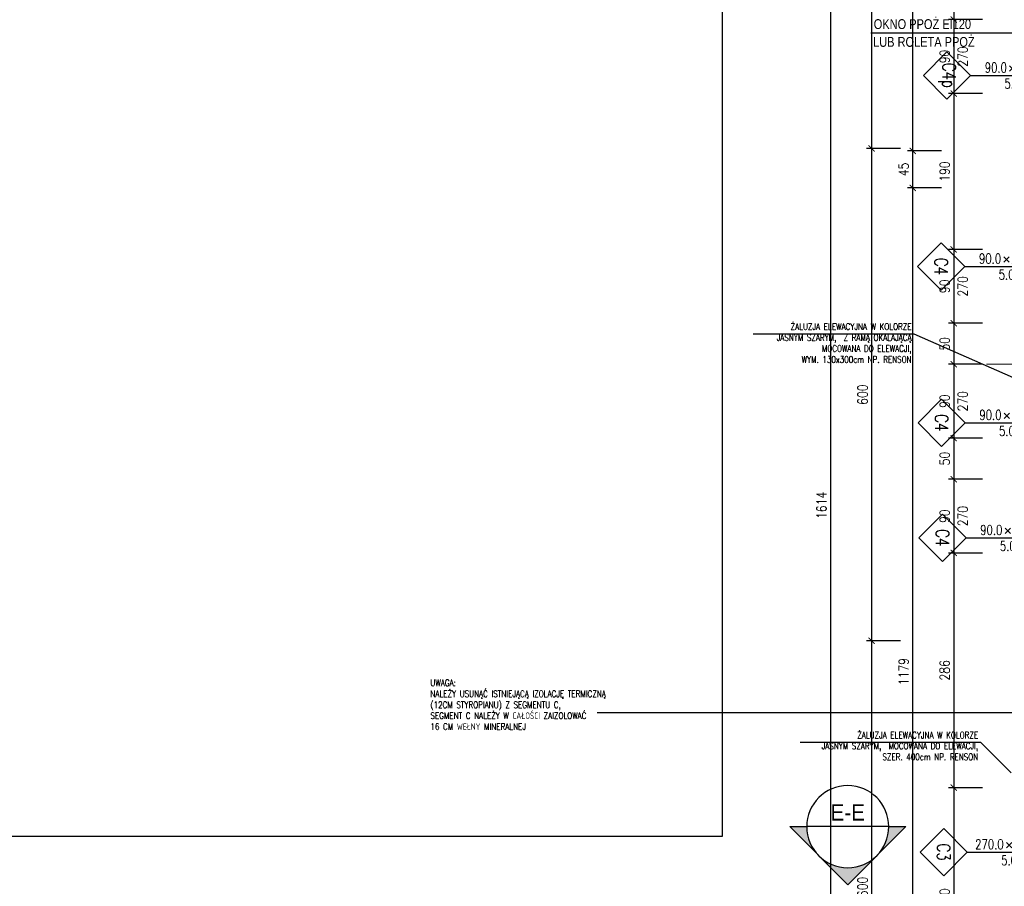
# Model space of a CAD drawing. Header units: millimetres. Extents: x 509 to 7952, y 243 to 5804.
# Tile 24 of 54: x 3156 to 4356, y 2718 to 3774. Entities that reach past the tile are written whole.
import ezdxf
from ezdxf.enums import TextEntityAlignment as Align

# ---------------------------------------------------------------- set-up
doc = ezdxf.new("R2010")
doc.units = ezdxf.units.MM
for name, color, linetype in [('WK-EtykOkna', 11, 'Continuous'), ('WK-Opis', 143, 'Continuous'), ('WK-OpisyDetali', 143, 'Continuous'), ('WK-PPoż', 1, 'Continuous'), ('WK-Wymiary', 8, 'Continuous')]:
    doc.layers.add(name, color=color, linetype=linetype)
doc.layers.add('WK-widok', color=8, linetype='Continuous', lineweight=0)
doc.styles.add('Arial', font='micross.ttf', dxfattribs={"width": 0.9})
doc.styles.add('Romans', font='Romans.shx')
doc.styles.add('RomanS-Narrow', font='romans.shx', dxfattribs={"width": 0.8})
doc.styles.get("Standard").update_dxf_attribs({"font": 'ARIAL.TTF'})
doc.dimstyles.new('AEC Dimension 1-50', dxfattribs={"dimtxt": 12, "dimasz": 0.075, "dimexe": 6.25, "dimexo": 0, "dimgap": 5, "dimtad": 1, "dimdec": 1, "dimrnd": 0.5, "dimzin": 9, "dimdsep": 46, "dimtxsty": 'RomanS-Narrow', "dimblk": 'ARCHTICK', "dimcen": 0.125, "dimdle": 3.125, "dimclrd": 8, "dimclre": 8, "dimclrt": 256, "dimadec": 1, "dimazin": 0, "dimtfac": 1, "dimtdec": 1, "dimtmove": 2, "dimatfit": 2, "dimfxl": 0, "dimtolj": 1, "dimtzin": 0, "dimarcsym": 0})

# ---------------------------------------------------------------- blocks, each defined once
blk = doc.blocks.new('Anno_Section_A2')
at = {"color": 0, "linetype": 'ByBlock', "lineweight": -2}
blk.add_line((2.5, 0), (-2.5, 0), dxfattribs=at)
blk.add_circle((0, 0), 2.5, dxfattribs=at)
at = {"color": 0, "linetype": 'ByBlock', "lineweight": -2, "style": 'Romans'}
blk.add_attdef('NUMBER', text='', height=1, dxfattribs=at).set_placement((0, 0.5), align=Align.CENTER)
blk.add_attdef('SHEET', text='', height=0.75, dxfattribs=at).set_placement((0, -0.5), align=Align.TOP_CENTER)
blk = doc.blocks.new('Anno_Arrow_A2')
at = {"linetype": 'ByBlock', "lineweight": -2}
h = blk.add_hatch(color=0, dxfattribs=at)
h.paths.add_polyline_path([(-1.768, 1.768), (-3.536, 0), (-2.5, 0, -0.198912)])
h.paths.add_polyline_path([(0, 3.536), (-1.768, 1.768, -0.414214), (1.768, 1.768)])
h.paths.add_polyline_path([(2.373, 1.162), (2.245, 1.1, -0.114349), (2.5, 0), (3.536, 0)])
h.paths.add_polyline_path([(1.768, 1.768, -0.082683), (2.245, 1.1), (2.373, 1.162)])
at = {"color": 0, "linetype": 'ByBlock', "lineweight": -2}
blk.add_lwpolyline([(-2.5, 0), (-3.536, 0), (0, 3.536), (3.536, 0), (2.5, 0)], dxfattribs=at)
blk = doc.blocks.new('*U8')
at = {"layer": 'WK-PPoż', "color": 1, "ltscale": 5}
blk.add_lwpolyline([(-166.3, 17.9), (14, 17.9)], dxfattribs=at)
at = {"layer": 'WK-PPoż', "color": 1, "ltscale": 5, "width": 0.8}
for s, p in [('OKNO PPOŻ EI120', (-162.6, 22.5)), ('LUB ROLETA PPOŻ', (-163.4, 0.8))]:
    blk.add_text(s, height=12, dxfattribs=at).set_placement(p)
blk = doc.blocks.new('WK_WindowTag01_50_L')
for p, q in [((0, -2.543), (0, 0)), ((-0.296, -1.19), (-0.133, -1.353)), ((-0.133, -1.19), (-0.296, -1.353))]:
    blk.add_line(p, q)
blk.add_lwpolyline([(0, -2.543), (0.719, -3.262), (0, -3.981), (-0.719, -3.262)], close=True)
at = {"color": 0, "linetype": 'ByBlock', "lineweight": -2, "style": 'RomanS-Narrow', "width": 0.75}
blk.add_attdef('OKNA_OBIEKTY:WYSOKOŚĆ', text='', height=0.3, rotation=90, dxfattribs=at).set_placement((0, -1.131), align=Align.BOTTOM_LEFT)
blk.add_attdef('OKNA_OBIEKTY:PARAPET', text='', height=0.3, rotation=90, dxfattribs=at).set_placement((0.099, -1.271), align=Align.TOP_CENTER)
blk.add_attdef('OKNA_OBIEKTY:SZEROKOŚĆ', text='', height=0.3, rotation=90, dxfattribs=at).set_placement((0, -1.437), align=Align.BOTTOM_RIGHT)
at = {"color": 0, "linetype": 'ByBlock', "lineweight": -2, "style": 'RomanS-Narrow', "width": 0.75, "flags": 8}
blk.add_attdef('OKNA_OBIEKTY:SYMBOL', text='', height=0.4, dxfattribs=at).set_placement((0, -3.262), align=Align.MIDDLE)
blk = doc.blocks.new('_ArchTick')
at = {"color": 0, "linetype": 'ByBlock', "const_width": 15}
blk.add_lwpolyline([(-50, -50), (50, 50)], dxfattribs=at)
blk = doc.blocks.new('*D734')
at = {"layer": 'Defpoints', "color": 0}
for p in [(4328.9, 3863.9), (4293.9, 3773.9), (4328.9, 3773.9)]:
    blk.add_point(p, dxfattribs=at)
at = {"layer": 'WK-Wymiary', "color": 8, "linetype": 'Continuous', "lineweight": -2, "ltscale": 1.3}
for p, q in [((4328.9, 3863.9), (4287.7, 3863.9)), ((4293.9, 3867), (4293.9, 3770.7)), ((4328.9, 3773.9), (4287.7, 3773.9))]:
    blk.add_line(p, q, dxfattribs=at)
at = {"layer": 'WK-Wymiary', "color": 8, "linetype": 'ByBlock', "lineweight": -2, "xscale": 0.075, "yscale": 0.075, "zscale": 0.075}
for p, rotation in [((4293.9, 3863.9), 90), ((4293.9, 3773.9), 270)]:
    blk.add_blockref('_ArchTick', p, dxfattribs=dict(at, rotation=rotation))
at = {"layer": 'WK-Wymiary', "lineweight": -3, "insert": (4282.9, 3818.9), "char_height": 12, "attachment_point": 5, "rotation": 90, "style": 'RomanS-Narrow'}
blk.add_mtext('\\A1;\\A1;90', dxfattribs=at)
blk = doc.blocks.new('*D735')
at = {"layer": 'Defpoints', "color": 0}
for p in [(4328.9, 3773.9), (4293.9, 3683.9), (4328.9, 3683.9)]:
    blk.add_point(p, dxfattribs=at)
at = {"layer": 'WK-Wymiary', "color": 8, "linetype": 'Continuous', "lineweight": -2, "ltscale": 1.3}
for p, q in [((4328.9, 3773.9), (4287.7, 3773.9)), ((4293.9, 3777), (4293.9, 3680.7)), ((4328.9, 3683.9), (4287.7, 3683.9))]:
    blk.add_line(p, q, dxfattribs=at)
at = {"layer": 'WK-Wymiary', "color": 8, "linetype": 'ByBlock', "lineweight": -2, "xscale": 0.075, "yscale": 0.075, "zscale": 0.075}
for p, rotation in [((4293.9, 3773.9), 90), ((4293.9, 3683.9), 270)]:
    blk.add_blockref('_ArchTick', p, dxfattribs=dict(at, rotation=rotation))
at = {"layer": 'WK-Wymiary', "lineweight": -3, "insert": (4282.9, 3728.9), "char_height": 12, "attachment_point": 5, "rotation": 90, "style": 'RomanS-Narrow'}
blk.add_mtext('\\A1;\\A1;90', dxfattribs=at)
blk = doc.blocks.new('*D736')
at = {"layer": 'Defpoints', "color": 0}
for p in [(4328.9, 3683.9), (4293.9, 3493.9), (4328.9, 3493.9)]:
    blk.add_point(p, dxfattribs=at)
at = {"layer": 'WK-Wymiary', "color": 8, "linetype": 'Continuous', "lineweight": -2, "ltscale": 1.3}
for p, q in [((4328.9, 3683.9), (4287.7, 3683.9)), ((4293.9, 3687), (4293.9, 3490.7)), ((4328.9, 3493.9), (4287.7, 3493.9))]:
    blk.add_line(p, q, dxfattribs=at)
at = {"layer": 'WK-Wymiary', "color": 8, "linetype": 'ByBlock', "lineweight": -2, "xscale": 0.075, "yscale": 0.075, "zscale": 0.075}
for p, rotation in [((4293.9, 3683.9), 90), ((4293.9, 3493.9), 270)]:
    blk.add_blockref('_ArchTick', p, dxfattribs=dict(at, rotation=rotation))
at = {"layer": 'WK-Wymiary', "lineweight": -3, "insert": (4282.9, 3588.9), "char_height": 12, "attachment_point": 5, "rotation": 90, "style": 'RomanS-Narrow'}
blk.add_mtext('\\A1;\\A1;190', dxfattribs=at)
blk = doc.blocks.new('*D737')
at = {"layer": 'Defpoints', "color": 0}
for p in [(4328.9, 3493.9), (4293.9, 3403.9), (4328.9, 3403.9)]:
    blk.add_point(p, dxfattribs=at)
at = {"layer": 'WK-Wymiary', "color": 8, "linetype": 'Continuous', "lineweight": -2, "ltscale": 1.3}
for p, q in [((4328.9, 3493.9), (4287.7, 3493.9)), ((4293.9, 3497), (4293.9, 3400.7)), ((4328.9, 3403.9), (4287.7, 3403.9))]:
    blk.add_line(p, q, dxfattribs=at)
at = {"layer": 'WK-Wymiary', "color": 8, "linetype": 'ByBlock', "lineweight": -2, "xscale": 0.075, "yscale": 0.075, "zscale": 0.075}
for p, rotation in [((4293.9, 3493.9), 90), ((4293.9, 3403.9), 270)]:
    blk.add_blockref('_ArchTick', p, dxfattribs=dict(at, rotation=rotation))
at = {"layer": 'WK-Wymiary', "lineweight": -3, "insert": (4282.9, 3448.9), "char_height": 12, "attachment_point": 5, "rotation": 90, "style": 'RomanS-Narrow'}
blk.add_mtext('\\A1;\\A1;90', dxfattribs=at)
blk = doc.blocks.new('*D738')
at = {"layer": 'Defpoints', "color": 0}
for p in [(4328.9, 3403.9), (4293.9, 3353.9), (4328.9, 3353.9)]:
    blk.add_point(p, dxfattribs=at)
at = {"layer": 'WK-Wymiary', "color": 8, "linetype": 'Continuous', "lineweight": -2, "ltscale": 1.3}
for p, q in [((4293.9, 3407), (4293.9, 3350.7)), ((4328.9, 3403.9), (4287.7, 3403.9)), ((4328.9, 3353.9), (4287.7, 3353.9))]:
    blk.add_line(p, q, dxfattribs=at)
at = {"layer": 'WK-Wymiary', "color": 8, "linetype": 'ByBlock', "lineweight": -2, "xscale": 0.075, "yscale": 0.075, "zscale": 0.075}
for p, rotation in [((4293.9, 3403.9), 90), ((4293.9, 3353.9), 270)]:
    blk.add_blockref('_ArchTick', p, dxfattribs=dict(at, rotation=rotation))
at = {"layer": 'WK-Wymiary', "lineweight": -3, "insert": (4282.9, 3378.9), "char_height": 12, "attachment_point": 5, "rotation": 90, "style": 'RomanS-Narrow'}
blk.add_mtext('\\A1;\\A1;50', dxfattribs=at)
blk = doc.blocks.new('*D739')
at = {"layer": 'Defpoints', "color": 0}
for p in [(4328.9, 3353.9), (4293.9, 3263.9), (4328.9, 3263.9)]:
    blk.add_point(p, dxfattribs=at)
at = {"layer": 'WK-Wymiary', "color": 8, "linetype": 'Continuous', "lineweight": -2, "ltscale": 1.3}
for p, q in [((4328.9, 3353.9), (4287.7, 3353.9)), ((4293.9, 3357), (4293.9, 3260.7)), ((4328.9, 3263.9), (4287.7, 3263.9))]:
    blk.add_line(p, q, dxfattribs=at)
at = {"layer": 'WK-Wymiary', "color": 8, "linetype": 'ByBlock', "lineweight": -2, "xscale": 0.075, "yscale": 0.075, "zscale": 0.075}
for p, rotation in [((4293.9, 3353.9), 90), ((4293.9, 3263.9), 270)]:
    blk.add_blockref('_ArchTick', p, dxfattribs=dict(at, rotation=rotation))
at = {"layer": 'WK-Wymiary', "lineweight": -3, "insert": (4282.9, 3308.9), "char_height": 12, "attachment_point": 5, "rotation": 90, "style": 'RomanS-Narrow'}
blk.add_mtext('\\A1;\\A1;90', dxfattribs=at)
blk = doc.blocks.new('*D740')
at = {"layer": 'Defpoints', "color": 0}
for p in [(4328.9, 3263.9), (4293.9, 3213.9), (4328.9, 3213.9)]:
    blk.add_point(p, dxfattribs=at)
at = {"layer": 'WK-Wymiary', "color": 8, "linetype": 'Continuous', "lineweight": -2, "ltscale": 1.3}
for p, q in [((4328.9, 3263.9), (4287.7, 3263.9)), ((4293.9, 3267), (4293.9, 3210.7)), ((4328.9, 3213.9), (4287.7, 3213.9))]:
    blk.add_line(p, q, dxfattribs=at)
at = {"layer": 'WK-Wymiary', "color": 8, "linetype": 'ByBlock', "lineweight": -2, "xscale": 0.075, "yscale": 0.075, "zscale": 0.075}
for p, rotation in [((4293.9, 3263.9), 90), ((4293.9, 3213.9), 270)]:
    blk.add_blockref('_ArchTick', p, dxfattribs=dict(at, rotation=rotation))
at = {"layer": 'WK-Wymiary', "lineweight": -3, "insert": (4282.9, 3238.9), "char_height": 12, "attachment_point": 5, "rotation": 90, "style": 'RomanS-Narrow'}
blk.add_mtext('\\A1;\\A1;50', dxfattribs=at)
blk = doc.blocks.new('*D741')
at = {"layer": 'Defpoints', "color": 0}
for p in [(4328.9, 3213.9), (4293.9, 3123.9), (4328.9, 3123.9)]:
    blk.add_point(p, dxfattribs=at)
at = {"layer": 'WK-Wymiary', "color": 8, "linetype": 'Continuous', "lineweight": -2, "ltscale": 1.3}
for p, q in [((4293.9, 3217), (4293.9, 3120.7)), ((4328.9, 3213.9), (4287.7, 3213.9)), ((4328.9, 3123.9), (4287.7, 3123.9))]:
    blk.add_line(p, q, dxfattribs=at)
at = {"layer": 'WK-Wymiary', "color": 8, "linetype": 'ByBlock', "lineweight": -2, "xscale": 0.075, "yscale": 0.075, "zscale": 0.075}
for p, rotation in [((4293.9, 3213.9), 90), ((4293.9, 3123.9), 270)]:
    blk.add_blockref('_ArchTick', p, dxfattribs=dict(at, rotation=rotation))
at = {"layer": 'WK-Wymiary', "lineweight": -3, "insert": (4282.9, 3168.9), "char_height": 12, "attachment_point": 5, "rotation": 90, "style": 'RomanS-Narrow'}
blk.add_mtext('\\A1;\\A1;90', dxfattribs=at)
blk = doc.blocks.new('*D742')
at = {"layer": 'Defpoints', "color": 0}
for p in [(4328.9, 3123.9), (4293.9, 2837.9), (4328.9, 2837.9)]:
    blk.add_point(p, dxfattribs=at)
at = {"layer": 'WK-Wymiary', "color": 8, "linetype": 'Continuous', "lineweight": -2, "ltscale": 1.3}
for p, q in [((4328.9, 3123.9), (4287.7, 3123.9)), ((4293.9, 3127), (4293.9, 2834.7)), ((4328.9, 2837.9), (4287.7, 2837.9))]:
    blk.add_line(p, q, dxfattribs=at)
at = {"layer": 'WK-Wymiary', "color": 8, "linetype": 'ByBlock', "lineweight": -2, "xscale": 0.075, "yscale": 0.075, "zscale": 0.075}
for p, rotation in [((4293.9, 3123.9), 90), ((4293.9, 2837.9), 270)]:
    blk.add_blockref('_ArchTick', p, dxfattribs=dict(at, rotation=rotation))
at = {"layer": 'WK-Wymiary', "lineweight": -3, "insert": (4282.9, 2980.9), "char_height": 12, "attachment_point": 5, "rotation": 90, "style": 'RomanS-Narrow'}
blk.add_mtext('\\A1;\\A1;286', dxfattribs=at)
blk = doc.blocks.new('*D743')
at = {"layer": 'Defpoints', "color": 0}
for p in [(4328.9, 2837.9), (4293.9, 2567.9), (4328.9, 2567.9)]:
    blk.add_point(p, dxfattribs=at)
at = {"layer": 'WK-Wymiary', "color": 8, "linetype": 'Continuous', "lineweight": -2, "ltscale": 1.3}
for p, q in [((4328.9, 2837.9), (4287.7, 2837.9)), ((4293.9, 2841), (4293.9, 2564.7)), ((4328.9, 2567.9), (4287.7, 2567.9))]:
    blk.add_line(p, q, dxfattribs=at)
at = {"layer": 'WK-Wymiary', "color": 8, "linetype": 'ByBlock', "lineweight": -2, "xscale": 0.075, "yscale": 0.075, "zscale": 0.075}
for p, rotation in [((4293.9, 2837.9), 90), ((4293.9, 2567.9), 270)]:
    blk.add_blockref('_ArchTick', p, dxfattribs=dict(at, rotation=rotation))
at = {"layer": 'WK-Wymiary', "lineweight": -3, "insert": (4282.9, 2702.9), "char_height": 12, "attachment_point": 5, "rotation": 90, "style": 'RomanS-Narrow'}
blk.add_mtext('\\A1;\\A1;270', dxfattribs=at)
blk = doc.blocks.new('*D747')
at = {"layer": 'Defpoints', "color": 0}
for p in [(4278.9, 3988.9), (4243.9, 3613.9), (4278.9, 3613.9)]:
    blk.add_point(p, dxfattribs=at)
at = {"layer": 'WK-Wymiary', "color": 8, "linetype": 'Continuous', "lineweight": -2, "ltscale": 1.3}
for p, q in [((4278.9, 3988.9), (4237.7, 3988.9)), ((4243.9, 3992), (4243.9, 3610.7)), ((4278.9, 3613.9), (4237.7, 3613.9))]:
    blk.add_line(p, q, dxfattribs=at)
at = {"layer": 'WK-Wymiary', "color": 8, "linetype": 'ByBlock', "lineweight": -2, "xscale": 0.075, "yscale": 0.075, "zscale": 0.075}
for p, rotation in [((4243.9, 3988.9), 90), ((4243.9, 3613.9), 270)]:
    blk.add_blockref('_ArchTick', p, dxfattribs=dict(at, rotation=rotation))
at = {"layer": 'WK-Wymiary', "lineweight": -3, "insert": (4232.9, 3801.4), "char_height": 12, "attachment_point": 5, "rotation": 90, "style": 'RomanS-Narrow'}
blk.add_mtext('\\A1;\\A1;375', dxfattribs=at)
blk = doc.blocks.new('*D748')
at = {"layer": 'Defpoints', "color": 0}
for p in [(4278.9, 3613.9), (4243.9, 3568.9), (4278.9, 3568.9)]:
    blk.add_point(p, dxfattribs=at)
at = {"layer": 'WK-Wymiary', "color": 8, "linetype": 'Continuous', "lineweight": -2, "ltscale": 1.3}
for p, q in [((4278.9, 3613.9), (4237.7, 3613.9)), ((4243.9, 3617), (4243.9, 3565.7)), ((4278.9, 3568.9), (4237.7, 3568.9))]:
    blk.add_line(p, q, dxfattribs=at)
at = {"layer": 'WK-Wymiary', "color": 8, "linetype": 'ByBlock', "lineweight": -2, "xscale": 0.075, "yscale": 0.075, "zscale": 0.075}
for p, rotation in [((4243.9, 3613.9), 90), ((4243.9, 3568.9), 270)]:
    blk.add_blockref('_ArchTick', p, dxfattribs=dict(at, rotation=rotation))
at = {"layer": 'WK-Wymiary', "lineweight": -3, "insert": (4232.9, 3591.4), "char_height": 12, "attachment_point": 5, "rotation": 90, "style": 'RomanS-Narrow'}
blk.add_mtext('\\A1;\\A1;45', dxfattribs=at)
blk = doc.blocks.new('*D749')
at = {"layer": 'Defpoints', "color": 0}
for p in [(4278.9, 3568.9), (4243.9, 2389.9), (4278.9, 2389.9)]:
    blk.add_point(p, dxfattribs=at)
at = {"layer": 'WK-Wymiary', "color": 8, "linetype": 'Continuous', "lineweight": -2, "ltscale": 1.3}
for p, q in [((4278.9, 3568.9), (4237.7, 3568.9)), ((4243.9, 3572), (4243.9, 2386.7)), ((4278.9, 2389.9), (4237.7, 2389.9))]:
    blk.add_line(p, q, dxfattribs=at)
at = {"layer": 'WK-Wymiary', "color": 8, "linetype": 'ByBlock', "lineweight": -2, "xscale": 0.075, "yscale": 0.075, "zscale": 0.075}
for p, rotation in [((4243.9, 3568.9), 90), ((4243.9, 2389.9), 270)]:
    blk.add_blockref('_ArchTick', p, dxfattribs=dict(at, rotation=rotation))
at = {"layer": 'WK-Wymiary', "lineweight": -3, "insert": (4232.9, 2979.4), "char_height": 12, "attachment_point": 5, "rotation": 90, "style": 'RomanS-Narrow'}
blk.add_mtext('\\A1;\\A1;1179', dxfattribs=at)
blk = doc.blocks.new('*D753')
at = {"layer": 'Defpoints', "color": 0}
for p in [(4228.9, 4036.9), (4193.9, 3616.9), (4228.9, 3616.9)]:
    blk.add_point(p, dxfattribs=at)
at = {"layer": 'WK-Wymiary', "color": 8, "linetype": 'Continuous', "lineweight": -2, "ltscale": 1.3}
for p, q in [((4228.9, 4036.9), (4187.7, 4036.9)), ((4193.9, 4040), (4193.9, 3613.7)), ((4228.9, 3616.9), (4187.7, 3616.9))]:
    blk.add_line(p, q, dxfattribs=at)
at = {"layer": 'WK-Wymiary', "color": 8, "linetype": 'ByBlock', "lineweight": -2, "xscale": 0.075, "yscale": 0.075, "zscale": 0.075}
for p, rotation in [((4193.9, 4036.9), 90), ((4193.9, 3616.9), 270)]:
    blk.add_blockref('_ArchTick', p, dxfattribs=dict(at, rotation=rotation))
at = {"layer": 'WK-Wymiary', "lineweight": -3, "insert": (4182.9, 3826.9), "char_height": 12, "attachment_point": 5, "rotation": 90, "style": 'RomanS-Narrow'}
blk.add_mtext('\\A1;\\A1;420', dxfattribs=at)
blk = doc.blocks.new('*D754')
at = {"layer": 'Defpoints', "color": 0}
for p in [(4228.9, 3616.9), (4193.9, 3016.9), (4228.9, 3016.9)]:
    blk.add_point(p, dxfattribs=at)
at = {"layer": 'WK-Wymiary', "color": 8, "linetype": 'Continuous', "lineweight": -2, "ltscale": 1.3}
for p, q in [((4228.9, 3616.9), (4187.7, 3616.9)), ((4193.9, 3620), (4193.9, 3013.7)), ((4228.9, 3016.9), (4187.7, 3016.9))]:
    blk.add_line(p, q, dxfattribs=at)
at = {"layer": 'WK-Wymiary', "color": 8, "linetype": 'ByBlock', "lineweight": -2, "xscale": 0.075, "yscale": 0.075, "zscale": 0.075}
for p, rotation in [((4193.9, 3616.9), 90), ((4193.9, 3016.9), 270)]:
    blk.add_blockref('_ArchTick', p, dxfattribs=dict(at, rotation=rotation))
at = {"layer": 'WK-Wymiary', "lineweight": -3, "insert": (4182.9, 3316.9), "char_height": 12, "attachment_point": 5, "rotation": 90, "style": 'RomanS-Narrow'}
blk.add_mtext('\\A1;\\A1;600', dxfattribs=at)
blk = doc.blocks.new('*D755')
at = {"layer": 'Defpoints', "color": 0}
for p in [(4228.9, 3016.9), (4193.9, 2416.9), (4228.9, 2416.9)]:
    blk.add_point(p, dxfattribs=at)
at = {"layer": 'WK-Wymiary', "color": 8, "linetype": 'Continuous', "lineweight": -2, "ltscale": 1.3}
for p, q in [((4228.9, 3016.9), (4187.7, 3016.9)), ((4193.9, 3020), (4193.9, 2413.7)), ((4228.9, 2416.9), (4187.7, 2416.9))]:
    blk.add_line(p, q, dxfattribs=at)
at = {"layer": 'WK-Wymiary', "color": 8, "linetype": 'ByBlock', "lineweight": -2, "xscale": 0.075, "yscale": 0.075, "zscale": 0.075}
for p, rotation in [((4193.9, 3016.9), 90), ((4193.9, 2416.9), 270)]:
    blk.add_blockref('_ArchTick', p, dxfattribs=dict(at, rotation=rotation))
at = {"layer": 'WK-Wymiary', "lineweight": -3, "insert": (4182.9, 2716.9), "char_height": 12, "attachment_point": 5, "rotation": 90, "style": 'RomanS-Narrow'}
blk.add_mtext('\\A1;\\A1;600', dxfattribs=at)
blk = doc.blocks.new('*D762')
at = {"layer": 'Defpoints', "color": 0}
for p in [(4178.9, 3988.9), (4143.9, 2375), (4178.9, 2375)]:
    blk.add_point(p, dxfattribs=at)
at = {"layer": 'WK-Wymiary', "color": 8, "linetype": 'Continuous', "lineweight": -2, "ltscale": 1.3}
for p, q in [((4178.9, 3988.9), (4137.7, 3988.9)), ((4143.9, 3992), (4143.9, 2371.9)), ((4178.9, 2375), (4137.7, 2375))]:
    blk.add_line(p, q, dxfattribs=at)
at = {"layer": 'WK-Wymiary', "color": 8, "linetype": 'ByBlock', "lineweight": -2, "xscale": 0.075, "yscale": 0.075, "zscale": 0.075}
for p, rotation in [((4143.9, 3988.9), 90), ((4143.9, 2375), 270)]:
    blk.add_blockref('_ArchTick', p, dxfattribs=dict(at, rotation=rotation))
at = {"layer": 'WK-Wymiary', "lineweight": -3, "insert": (4132.9, 3182), "char_height": 12, "attachment_point": 5, "rotation": 90, "style": 'RomanS-Narrow'}
blk.add_mtext('\\A1;\\A1;1614', dxfattribs=at)

msp = doc.modelspace()

# ---------------------------------------------------------------- linework, layer by layer
msp.add_lwpolyline([(5649.17, 4008.87), (5873.58, 3971.84), (5816.57, 330.7), (1541.54, 330.7), (1541.54, 2778.64), (4012.25, 2778.64), (4012.25, 3854.59), (4389.17, 3988.87), (5649.17, 4008.87)])
at = {"layer": 'WK-Opis'}
for points in [[(4049.46, 3391.13), (4245.42, 3391.13), (4366.5, 3337.76)], [(3859.6, 2929.49), (4379.55, 2929.49)], [(4106.9, 2893.37), (4326.51, 2893.37), (4363.79, 2856.11)]]:
    msp.add_lwpolyline(points, dxfattribs=at)
at = {"layer": 'WK-widok', "ltscale": 1.3}
msp.add_lwpolyline([(4375.17, 3353.87), (4334.03, 3353.87)], dxfattribs=at)

# ---------------------------------------------------------------- block references
at = {"layer": 'WK-EtykOkna', "color": 11, "linetype": 'Continuous', "lineweight": -3, "ltscale": 1.3}
ref = msp.add_blockref('WK_WindowTag01_50_L', (4416.17, 3705.91), dxfattribs=dict(at, xscale=40, yscale=40, zscale=400, rotation=269.9999999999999))
ref.add_attrib('OKNA_OBIEKTY:SYMBOL', 'C4p', dxfattribs={"layer": '0', "color": 0, "linetype": 'ByBlock', "lineweight": -2, "height": 16, "rotation": 270, "style": 'RomanS-Narrow', "width": 0.75}).set_placement((4285.68, 3705.91), align=Align.MIDDLE)
ref.add_attrib('OKNA_OBIEKTY:SZEROKOŚĆ', '90.0', dxfattribs={"layer": '0', "color": 0, "linetype": 'ByBlock', "lineweight": -2, "height": 12, "style": 'RomanS-Narrow', "width": 0.75}).set_placement((4358.7, 3705.91), align=Align.BOTTOM_RIGHT)
ref.add_attrib('OKNA_OBIEKTY:WYSOKOŚĆ', '270', dxfattribs={"layer": '0', "color": 0, "linetype": 'ByBlock', "lineweight": -2, "height": 12, "style": 'RomanS-Narrow', "width": 0.75}).set_placement((4370.93, 3705.91), align=Align.BOTTOM_LEFT)
ref.add_attrib('OKNA_OBIEKTY:PARAPET', '5.0', dxfattribs={"layer": '0', "color": 0, "linetype": 'ByBlock', "lineweight": -2, "height": 12, "style": 'RomanS-Narrow', "width": 0.75}).set_placement((4365.31, 3701.94), align=Align.TOP_CENTER)
ref = msp.add_blockref('WK_WindowTag01_50_L', (4409.18, 3473.16, -90), dxfattribs=dict(at, xscale=40, yscale=40, zscale=40, rotation=270))
ref.add_attrib('OKNA_OBIEKTY:SYMBOL', 'C4', dxfattribs={"layer": '0', "color": 0, "linetype": 'ByBlock', "lineweight": -2, "height": 16, "rotation": 270, "style": 'RomanS-Narrow', "width": 0.75}).set_placement((4278.69, 3473.16, -90), align=Align.MIDDLE)
ref.add_attrib('OKNA_OBIEKTY:SZEROKOŚĆ', '90.0', dxfattribs={"layer": '0', "color": 0, "linetype": 'ByBlock', "lineweight": -2, "height": 12, "style": 'RomanS-Narrow', "width": 0.75}).set_placement((4351.71, 3473.16, -90), align=Align.BOTTOM_RIGHT)
ref.add_attrib('OKNA_OBIEKTY:WYSOKOŚĆ', '270', dxfattribs={"layer": '0', "color": 0, "linetype": 'ByBlock', "lineweight": -2, "height": 12, "style": 'RomanS-Narrow', "width": 0.75}).set_placement((4363.94, 3473.16, -90), align=Align.BOTTOM_LEFT)
ref.add_attrib('OKNA_OBIEKTY:PARAPET', '5.0', dxfattribs={"layer": '0', "color": 0, "linetype": 'ByBlock', "lineweight": -2, "height": 12, "style": 'RomanS-Narrow', "width": 0.75}).set_placement((4358.32, 3469.19, -90), align=Align.TOP_CENTER)
ref = msp.add_blockref('WK_WindowTag01_50_L', (4409.65, 3282.58, -90), dxfattribs=dict(at, xscale=40, yscale=40, zscale=40, rotation=270))
ref.add_attrib('OKNA_OBIEKTY:SYMBOL', 'C4', dxfattribs={"layer": '0', "color": 0, "linetype": 'ByBlock', "lineweight": -2, "height": 16, "rotation": 270, "style": 'RomanS-Narrow', "width": 0.75}).set_placement((4279.16, 3282.58, -90), align=Align.MIDDLE)
ref.add_attrib('OKNA_OBIEKTY:SZEROKOŚĆ', '90.0', dxfattribs={"layer": '0', "color": 0, "linetype": 'ByBlock', "lineweight": -2, "height": 12, "style": 'RomanS-Narrow', "width": 0.75}).set_placement((4352.18, 3282.58, -90), align=Align.BOTTOM_RIGHT)
ref.add_attrib('OKNA_OBIEKTY:WYSOKOŚĆ', '270', dxfattribs={"layer": '0', "color": 0, "linetype": 'ByBlock', "lineweight": -2, "height": 12, "style": 'RomanS-Narrow', "width": 0.75}).set_placement((4364.41, 3282.58, -90), align=Align.BOTTOM_LEFT)
ref.add_attrib('OKNA_OBIEKTY:PARAPET', '5.0', dxfattribs={"layer": '0', "color": 0, "linetype": 'ByBlock', "lineweight": -2, "height": 12, "style": 'RomanS-Narrow', "width": 0.75}).set_placement((4358.79, 3278.61, -90), align=Align.TOP_CENTER)
ref = msp.add_blockref('WK_WindowTag01_50_L', (4410.67, 3142.42, -90), dxfattribs=dict(at, xscale=40, yscale=40, zscale=40, rotation=270))
ref.add_attrib('OKNA_OBIEKTY:SYMBOL', 'C4', dxfattribs={"layer": '0', "color": 0, "linetype": 'ByBlock', "lineweight": -2, "height": 16, "rotation": 270, "style": 'RomanS-Narrow', "width": 0.75}).set_placement((4280.18, 3142.42, -90), align=Align.MIDDLE)
ref.add_attrib('OKNA_OBIEKTY:SZEROKOŚĆ', '90.0', dxfattribs={"layer": '0', "color": 0, "linetype": 'ByBlock', "lineweight": -2, "height": 12, "style": 'RomanS-Narrow', "width": 0.75}).set_placement((4353.2, 3142.42, -90), align=Align.BOTTOM_RIGHT)
ref.add_attrib('OKNA_OBIEKTY:WYSOKOŚĆ', '270', dxfattribs={"layer": '0', "color": 0, "linetype": 'ByBlock', "lineweight": -2, "height": 12, "style": 'RomanS-Narrow', "width": 0.75}).set_placement((4365.43, 3142.42, -90), align=Align.BOTTOM_LEFT)
ref.add_attrib('OKNA_OBIEKTY:PARAPET', '5.0', dxfattribs={"layer": '0', "color": 0, "linetype": 'ByBlock', "lineweight": -2, "height": 12, "style": 'RomanS-Narrow', "width": 0.75}).set_placement((4359.81, 3138.45, -90), align=Align.TOP_CENTER)
ref = msp.add_blockref('WK_WindowTag01_50_L', (4412.2, 2759.33, -90), dxfattribs=dict(at, xscale=40, yscale=40, zscale=40, rotation=270))
ref.add_attrib('OKNA_OBIEKTY:SYMBOL', 'C3', dxfattribs={"layer": '0', "color": 0, "linetype": 'ByBlock', "lineweight": -2, "height": 16, "rotation": 270, "style": 'RomanS-Narrow', "width": 0.75}).set_placement((4281.72, 2759.33, -90), align=Align.MIDDLE)
ref.add_attrib('OKNA_OBIEKTY:SZEROKOŚĆ', '270.0', dxfattribs={"layer": '0', "color": 0, "linetype": 'ByBlock', "lineweight": -2, "height": 12, "style": 'RomanS-Narrow', "width": 0.75}).set_placement((4354.73, 2759.33, -90), align=Align.BOTTOM_RIGHT)
ref.add_attrib('OKNA_OBIEKTY:WYSOKOŚĆ', '270', dxfattribs={"layer": '0', "color": 0, "linetype": 'ByBlock', "lineweight": -2, "height": 12, "style": 'RomanS-Narrow', "width": 0.75}).set_placement((4366.96, 2759.33, -90), align=Align.BOTTOM_LEFT)
ref.add_attrib('OKNA_OBIEKTY:PARAPET', '5.0', dxfattribs={"layer": '0', "color": 0, "linetype": 'ByBlock', "lineweight": -2, "height": 12, "style": 'RomanS-Narrow', "width": 0.75}).set_placement((4361.34, 2755.36, -90), align=Align.TOP_CENTER)
at = {"layer": 'WK-OpisyDetali'}
ref = msp.add_blockref('Anno_Section_A2', (4164.81, 2790.38), dxfattribs=dict(at, xscale=-20, yscale=20, zscale=20, rotation=180))
ref.add_attrib('NUMBER', 'E-E', dxfattribs={"layer": '0', "color": 0, "linetype": 'ByBlock', "lineweight": -2, "height": 20, "style": 'Arial', "width": 0.9}).set_placement((4164.81, 2797.72), align=Align.CENTER)
at = {"layer": 'WK-OpisyDetali', "xscale": 20, "yscale": 20, "zscale": 20, "rotation": 180}
msp.add_blockref('Anno_Arrow_A2', (4164.81, 2790.38), dxfattribs=at)
at = {"layer": 'WK-widok', "ltscale": 1.3}
msp.add_blockref('*U8', (4359.12, 3739.98), dxfattribs=at)

# ---------------------------------------------------------------- texts
at = {"layer": 'WK-Opis', "char_height": 8, "attachment_point": 3, "style": 'RomanS-Narrow'}
for s, insert in [('ŻALUZJA ELEWACYJNA W KOLORZE\\PJASNYM SZARYM,  Z RAMĄ OKALAJĄCĄ\\PMOCOWANA DO ELEWACJI,\\PWYM. 130x300cm NP. RENSON   ', (4242.57, 3403.78)), ('\\pxql;UWAGA:\\PNALEŻY USUNĄĆ ISTNIEJĄCĄ IZOLACJĘ TERMICZNĄ \\P(12CM STYROPIANU) Z SEGMENTU C,\\PSEGMENT C NALEŻY W CAŁOŚCI ZAIZOLOWAĆ \\P16 CM WEŁNY MINERALNEJ  ', (3874.55, 2969.65)), ('ŻALUZJA ELEWACYJNA W KOLORZE\\PJASNYM SZARYM,  MOCOWANA DO ELEWACJI,\\PSZER. 400cm NP. RENSON   ', (4323.67, 2906.02))]:
    msp.add_mtext(s, dxfattribs=dict(at, insert=insert))
at = {"layer": 'WK-Wymiary', "color": 8, "linetype": 'Continuous', "lineweight": -3, "char_height": 12, "attachment_point": 2, "rotation": 90, "style": 'RomanS-Narrow'}
for insert in [(4298.9, 3728.87), (4298.9, 3448.87), (4298.9, 3308.87), (4298.9, 3168.87)]:
    msp.add_mtext('\\A1;270', dxfattribs=dict(at, insert=insert))

# ---------------------------------------------------------------- dimensions: what is measured, and where the dimension line sits
at = {"layer": 'WK-Wymiary', "color": 8, "linetype": 'Continuous', "lineweight": -3, "ltscale": 1.3}
for base, p1, p2, text, picture, middle in [((4193.9, 3616.87), (4228.9, 4036.87), (4228.9, 3616.87), '\\A1;420', '*D753', (4182.9, 3826.87)), ((4143.9, 2375.03), (4178.9, 3988.87), (4178.9, 2375.03), '\\A1;1614', '*D762', (4132.9, 3181.95)), ((4243.9, 3613.87), (4278.9, 3988.87), (4278.9, 3613.87), '\\A1;375', '*D747', (4232.9, 3801.37)), ((4293.9, 3773.87), (4328.9, 3863.87), (4328.9, 3773.87), '\\A1;90', '*D734', (4282.9, 3818.87)), ((4293.9, 3683.87), (4328.9, 3773.87), (4328.9, 3683.87), '\\A1;90', '*D735', (4282.9, 3728.87)), ((4293.9, 3493.87), (4328.9, 3683.87), (4328.9, 3493.87), '\\A1;190', '*D736', (4282.9, 3588.87)), ((4193.9, 3016.87), (4228.9, 3616.87), (4228.9, 3016.87), '\\A1;600', '*D754', (4182.9, 3316.87)), ((4243.9, 3568.87), (4278.9, 3613.87), (4278.9, 3568.87), '\\A1;45', '*D748', (4232.9, 3591.37)), ((4243.9, 2389.87), (4278.9, 3568.87), (4278.9, 2389.87), '\\A1;1179', '*D749', (4232.9, 2979.37)), ((4293.9, 3403.87), (4328.9, 3493.87), (4328.9, 3403.87), '\\A1;90', '*D737', (4282.9, 3448.87)), ((4293.9, 3353.87), (4328.9, 3403.87), (4328.9, 3353.87), '\\A1;50', '*D738', (4282.9, 3378.87)), ((4293.9, 3263.87), (4328.9, 3353.87), (4328.9, 3263.87), '\\A1;90', '*D739', (4282.9, 3308.87)), ((4293.9, 3213.87), (4328.9, 3263.87), (4328.9, 3213.87), '\\A1;50', '*D740', (4282.9, 3238.87)), ((4293.9, 3123.87), (4328.9, 3213.87), (4328.9, 3123.87), '\\A1;90', '*D741', (4282.9, 3168.87)), ((4293.9, 2837.87), (4328.9, 3123.87), (4328.9, 2837.87), '\\A1;286', '*D742', (4282.9, 2980.87)), ((4193.9, 2416.87), (4228.9, 3016.87), (4228.9, 2416.87), '\\A1;600', '*D755', (4182.9, 2716.87)), ((4293.9, 2567.87), (4328.9, 2837.87), (4328.9, 2567.87), '\\A1;270', '*D743', (4282.9, 2702.87))]:
    dim = msp.add_linear_dim(base=base, p1=p1, p2=p2, angle=90, text=text, dimstyle='AEC Dimension 1-50', override={"dimclrd": 8, "dimclre": 8, "dimclrt": 256}, dxfattribs=at)
    dim.commit()
    dim.dimension.update_dxf_attribs({"geometry": picture, "text_midpoint": middle})

doc.saveas('drawing.dxf')
